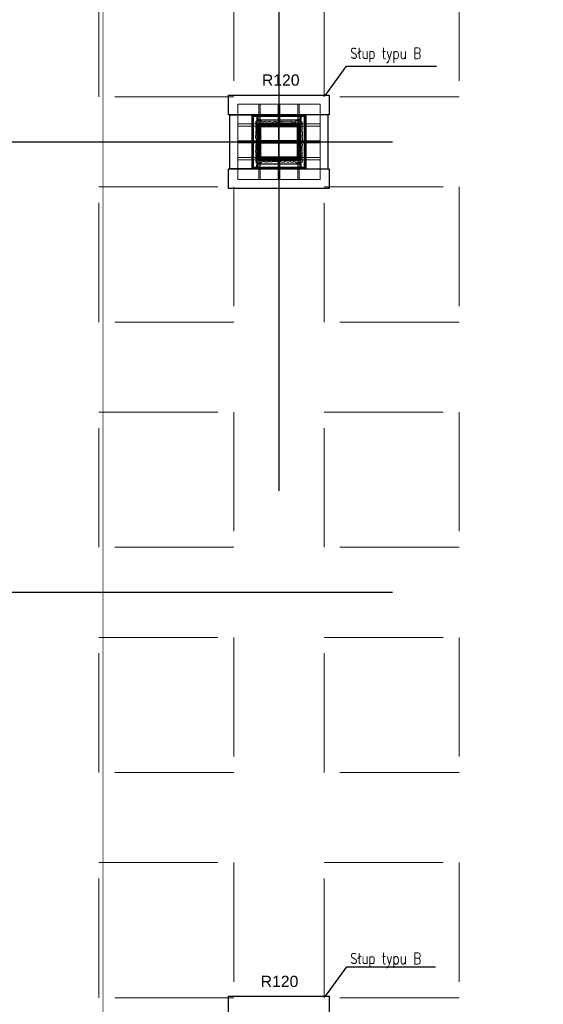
# Model space of a CAD drawing. Header units: centimetres. Extents: x -228435 to 56419, y -89367 to 477256.
# Tile 30 of 53: x -49993 to -43020, y 41513 to 54627. Entities that reach past the tile are written whole.
import ezdxf

# ---------------------------------------------------------------- set-up
doc = ezdxf.new("R2010")
doc.units = ezdxf.units.CM
doc.header["$LTSCALE"] = 50
for name, pattern in [('Kondygnacja -1$0$HIDDEN2', [4.7625, 3.175, -1.5875]), ('Obudowy i okł. słupów$0$HIDDEN', [9.525, 6.35, -3.175]), ('Osie rzutów$0$DASHDOT2', [12.7, 6.35, -3.175, 0, -3.175]), ('SU Lampy kwadratowe  -1$0$HIDDENX2', [19.05, 12.7, -6.35])]:
    doc.linetypes.add(name, pattern=pattern)
doc.layers.get('0').update_dxf_attribs({"color": 8})
for name, color, linetype in [('Kondygnacja -1$0$ARCH_INFO_KŁADY ŚCIAN', 8, 'Kondygnacja -1$0$HIDDEN2'), ('Kondygnacja -1$0$ARCH_INFO_ODPORNOŚĆ OGNIOWA', 8, 'Continuous'), ('Kondygnacja -1$0$ARCH_INFO_OPISY', 8, 'Continuous'), ('Kondygnacja -1$0$ARCH_OKŁADZINA', 8, 'Continuous'), ('Obudowy i okł. słupów$0$ARCH_GK', 8, 'Continuous'), ('Obudowy i okł. słupów$0$ARCH_PROFILE', 8, 'Continuous'), ('Obudowy i okł. słupów$0$ARCH_SŁUPY', 8, 'Continuous'), ('Osie rzutów$0$ARCH_INFO_OSIE_IST', 8, 'Osie rzutów$0$DASHDOT2')]:
    doc.layers.add(name, color=color, linetype=linetype)
for name, color, linetype, lineweight in [('Obudowy i okł. słupów$0$ARCH_hatch', 8, 'Continuous', 13), ('Obudowy i okł. słupów$0$ARCH_WIDOK', 8, 'Continuous', 13), ('SU Lampy kwadratowe  -1$0$ARCH_SUFITY_PODWIESZANE', 8, 'SU Lampy kwadratowe  -1$0$HIDDENX2', 9)]:
    doc.layers.add(name, color=color, linetype=linetype, lineweight=lineweight)
doc.styles.add('Kondygnacja -1$0$Arial', font='ARIAL.TTF')
doc.styles.add('Kondygnacja -1$0$ROMANS-50-CM', font='romans.shx', dxfattribs={"width": 0.8, "height": 10})
doc.styles.add('Kondygnacja -1$0$Standard', font='txt')
doc.dimstyles.new('Kondygnacja -1$0$ISO-25', dxfattribs={"dimtxt": 2.5, "dimasz": 2.5, "dimexe": 1.25, "dimexo": 0.625, "dimtad": 1, "dimtxsty": 'Kondygnacja -1$0$Standard', "dimcen": 2.5, "dimadec": 0, "dimazin": 0, "dimtfac": 1, "dimtmove": 0, "dimatfit": 3, "dimfxl": 0, "dimarcsym": 0})
pattern_1 = [(45, (-1197.3117, -3238.4858), (-0.6735192, 0.6735192), [])]

# ---------------------------------------------------------------- blocks, each defined once
blk = doc.blocks.new('Kondygnacja -1$0$_Dot')
at = {"color": 0, "linetype": 'ByBlock', "lineweight": -2}
blk.add_line((-0.5, 0), (-1, 0), dxfattribs=at)
at = {"color": 0, "linetype": 'ByBlock', "const_width": 0.5}
blk.add_lwpolyline([(-0.25, 0, 1), (0.25, 0, 1)], format="xyb", close=True, dxfattribs=at)
blk = doc.blocks.new('Kondygnacja -1$0$Linie kładów ścian')
at = {"layer": 'Kondygnacja -1$0$ARCH_INFO_KŁADY ŚCIAN', "ltscale": 10, "const_width": 1}
blk.add_lwpolyline([(7225.8, 5020.9), (7225.8, 11899.2)], dxfattribs=at)
blk = doc.blocks.new('SŁUPB')
at = {"layer": 'Obudowy i okł. słupów$0$ARCH_hatch'}
h = blk.add_hatch(dxfattribs=at)
h.set_pattern_fill('AR-CONC', color=256, scale=0.01, style=0)
h.set_pattern_definition([(50, (-6122.4999, -5672.6805), (1.8218467, -0.15939086), [0.1905, -2.0955]), (355, (-6122.5, -5672.6805), (-0.35242826, 1.91056643), [0.1524, -1.6764]), (100.451, (-6122.3481, -5672.6938), (1.469425, 1.75116688), [0.1619, -1.7809]), (46.1842, (-6122.5, -5672.1725), (2.7107904, -0.4204233), [0.28575, -3.14325]), (96.6356, (-6122.274, -5672.2076), (2.37404234, 2.4742556), [0.24285, -2.67135]), (351.184, (-6122.5, -5672.1725), (2.3740461, 2.4742512), [0.2286, -2.5146]), (21, (-6122.2459, -5672.2995), (1.5161488, -1.02265519), [0.1905, -2.0955]), (326, (-6122.246, -5672.2995), (0.6180203, 1.84187966), [0.1524, -1.6764]), (71.4514, (-6122.1196, -5672.3848), (2.1341649, 0.81922858), [0.1619, -1.7809]), (37.5, (-6122.4999, -5672.68053), (0.03088603, 0.84555039), [0, -1.65608, 0, -1.7018, 0, -1.68275]), (7.5, (-6122.4999, -5672.6805), (0.668196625, 1.00180575), [0, -0.97028, 0, -1.61798, 0, -0.64135]), (327.5, (-6123.06634, -5672.68053), (1.35590595, -0.05728744), [0, -0.635, 0, -1.9812, 0, -2.6289]), (317.5, (-6123.3203, -5672.6805), (1.48129181, 0.25426491), [0, -0.8255, 0, -1.31572, 0, -1.8669])])
h.paths.add_polyline_path([(5.3, 24.8, 0.520567), (2.4, 24.9, 0.520567), (-2.3, 24.8, 0.520567), (-4, 24.6, 0.520567), (-8.7, 24.4, 0.285796), (-15.2, 25, 0.202697), (-19.8, 25.1, 0.274624), (-22.1, 24.7, 0.533752), (-23, 25.5, 0.408944), (-24.4, 26.2, 0.520567), (-27.6, 26.4, 0.520567), (-28.7, 26.5, 0.520567), (-29.9, 26.1, 0.520567), (-30.6, 24.6, 0.520567), (-30.5, 23.2, 0.520567), (-30, 21.4, 0.520567), (-30.4, 19.3, 0.278554), (-30.4, 15, 0.142249), (-30.6, 8.1, 0.250934), (-29.5, 0, 0.130012), (-30.6, -13, 0.520567), (-29.9, -16.9, 0.520567), (-30.1, -20.6, 0.425813), (-30.3, -25.1, 0.733465), (-29.9, -27.5, 2.355544), (-29, -28.3, 0.517441), (-25.6, -29.2, 0.520567), (-23.9, -29, 0.520567), (-22.7, -27.8, 0.520567), (-20.3, -27.2, 0.520567), (-15.9, -27.6, 0.520567), (-13.2, -27.3, 0.520567), (-8.7, -27.3, 0.520567), (-6.4, -27, 0.520567), (-3.3, -26.9, 0.520567), (2.7, -27, 0.692648), (7.9, -27.2, 0.289077), (15.1, -27.8, 0.407009), (20, -27.8, 0.334558), (22, -28.2, 0.771464), (24, -29, 0.387636), (27.2, -28.8, 0.697607), (29.8, -28.7, 0.924349), (30.8, -27.6, 0.520567), (30.2, -24.6, 0.520567), (30.1, -20.8, 0.520567), (30.2, -17.8, 0.520567), (30.3, -14.4, 0.41985), (30.1, -10.2, 0.520567), (30.2, -7.9, 0.520567), (30.6, -4.2, 0.174213), (30.8, -0.4, 0.25847), (30.7, 4.1, 0.520567), (30.7, 6.1, 0.520567), (30.8, 8.1, 0.400753), (30.3, 12.7, 0.177412), (30.4, 20, 0.420526), (30.4, 23.3, 0.669755), (30.1, 25.6, 0.56093), (26.9, 25.8, 0.282102), (23.4, 26.3, 0.753336), (22.2, 25.8, 0.137258), (22, 24.8, 0.617264), (19.7, 24.4, 0.520567), (17, 24.8, 0.520567), (12.6, 25, 0.274044)])
h.paths.add_polyline_path([(25, 22.5), (25, 23.5), (27, 23.5), (27, -26.5), (25, -26.5), (25, -25.5), (-25, -25.5), (-25, -26.5), (-27, -26.5), (-27, 23.5), (-25, 23.5), (-25, 22.5)], flags=16)
at = {"layer": 'Obudowy i okł. słupów$0$ARCH_SŁUPY', "lineweight": 40}
h = blk.add_hatch(dxfattribs=at)
h.set_pattern_fill('ANSI31', color=256, scale=0.3, style=0)
h.set_pattern_definition(pattern_1)
h.paths.add_polyline_path([(-27, 23.5), (-27, -26.5), (-25, -26.5), (-25, 23.5)])
h = blk.add_hatch(dxfattribs=at)
h.set_pattern_fill('ANSI31', color=256, scale=0.3, style=0)
h.set_pattern_definition(pattern_1)
h.paths.add_polyline_path([(25, 19.5), (25, 22.5), (-25, 22.5), (-25, 19.5)])
h = blk.add_hatch(dxfattribs=at)
h.set_pattern_fill('ANSI31', color=256, scale=0.3, style=0)
h.set_pattern_definition(pattern_1)
h.paths.add_polyline_path([(27, -26.5), (27, 23.5), (25, 23.5), (25, -26.5)])
h = blk.add_hatch(dxfattribs=at)
h.set_pattern_fill('ANSI31', color=256, scale=0.3, style=0)
h.set_pattern_definition(pattern_1)
h.paths.add_polyline_path([(25, -3), (25, 0), (-25, 0), (-25, -3)])
h = blk.add_hatch(dxfattribs=at)
h.set_pattern_fill('ANSI31', color=256, scale=0.3, style=0)
h.set_pattern_definition(pattern_1)
h.paths.add_polyline_path([(25, -25.5), (25, -22.5), (-25, -22.5), (-25, -25.5)])
at = {"layer": 'Obudowy i okł. słupów$0$ARCH_GK'}
for points in [[(-35.5, -37), (-35.5, 34)], [(-35.5, 34), (35.5, 34)], [(-35.5, 32.7), (34.2, 32.7)], [(-34.2, -37), (-34.2, 32.7)], [(34.2, -35.8), (34.2, 34)], [(35.5, -37), (35.5, 34)], [(-35.5, -37), (35.5, -37)], [(-34.2, -35.8), (35.5, -35.8)]]:
    blk.add_lwpolyline(points, dxfattribs=at)
for points in [[(34.2, 34), (-35.5, 34), (-35.5, 32.7), (34.2, 32.7)], [(-35.5, 32.7), (-34.2, 32.7), (-34.2, -37), (-35.5, -37)], [(35.5, -35.8), (34.2, -35.8), (34.2, 34), (35.5, 34)], [(-34.2, -37), (35.5, -37), (35.5, -35.8), (-34.2, -35.8)]]:
    blk.add_lwpolyline(points, close=True, dxfattribs=at)
at = {"layer": 'Obudowy i okł. słupów$0$ARCH_hatch'}
blk.add_lwpolyline([(-29.5, 0, -0.250934), (-30.6, 8.1, -0.142249), (-30.4, 15, -0.278554), (-30.4, 19.3, -0.520567), (-30, 21.4, -0.520567), (-30.5, 23.2, -0.520567), (-30.6, 24.6, -0.520567), (-29.9, 26.1, -0.520567), (-28.7, 26.5, -0.520567), (-27.6, 26.4, -0.520567), (-24.4, 26.2, -0.408944), (-23, 25.5, -0.533752), (-22.1, 24.7, -0.274624), (-19.8, 25.1, -0.202697), (-15.2, 25, -0.285796), (-8.7, 24.4, -0.520567), (-4, 24.6, -0.520567), (-2.3, 24.8, -0.520567), (2.4, 24.9, -0.520567), (5.3, 24.8, -0.274044), (12.6, 25, -0.520567), (17, 24.8, -0.520567), (19.7, 24.4, -0.617264), (22, 24.8, -0.137258), (22.2, 25.8, -0.753336), (23.4, 26.3, -0.282102), (26.9, 25.8, -0.56093), (30.1, 25.6, -0.669755), (30.4, 23.3, -0.420526), (30.4, 20, -0.177412), (30.3, 12.7, -0.400753), (30.8, 8.1, -0.520567), (30.7, 6.1, -0.520567), (30.7, 4.1, -0.25847), (30.8, -0.4, -0.174213), (30.6, -4.2, -0.520567), (30.2, -7.9, -0.520567), (30.1, -10.2, -0.41985), (30.3, -14.4, -0.520567), (30.2, -17.8, -0.520567), (30.1, -20.8, -0.520567), (30.2, -24.6, -0.520567), (30.8, -27.6, -0.924349), (29.8, -28.7, -0.697607), (27.2, -28.8, -0.387636), (24, -29, -0.771464), (22, -28.2, -0.334558), (20, -27.8, -0.407009), (15.1, -27.8, -0.289077), (7.9, -27.2, -0.692648), (2.7, -27, -0.520567), (-3.3, -26.9, -0.520567), (-6.4, -27, -0.520567), (-8.7, -27.3, -0.520567), (-13.2, -27.3, -0.520567), (-15.9, -27.6, -0.520567), (-20.3, -27.2, -0.520567), (-22.7, -27.8, -0.520567), (-23.9, -29, -0.520567), (-25.6, -29.2, -0.517441), (-29, -28.3, -2.355544), (-29.9, -27.5, -0.733465), (-30.3, -25.1, -0.425813), (-30.1, -20.6, -0.520567), (-29.9, -16.9, -0.520567), (-30.6, -13, -0.130012)], format="xyb", close=True, dxfattribs=at)
at = {"layer": 'Obudowy i okł. słupów$0$ARCH_PROFILE'}
for points in [[(-32.7, 32.7), (-32.8, 32.6), (-33.2, 32.6), (-33.3, 32.7), (-34.2, 32.7), (-34.2, 29, 1), (-34.2, 29), (-34.2, 32.7), (-33.4, 32.7), (-33.3, 32.6), (-32.7, 32.6), (-32.6, 32.7), (-30.9, 32.7), (-30.8, 32.6), (-30.2, 32.6), (-30.1, 32.7), (-29.3, 32.7), (-29.3, 29, 1), (-29.2, 29), (-29.2, 32.7), (-30.1, 32.7), (-30.2, 32.6), (-30.8, 32.6), (-30.8, 32.7)], [(-29.2, 29.3), (-29.2, 29.2), (-29.2, 28.7), (-29.2, 28.6), (-29.2, 27.7), (-25.5, 27.7, 1), (-25.5, 27.8), (-29.2, 27.8), (-29.2, 28.6), (-29.1, 28.7), (-29.1, 29.3), (-29.2, 29.4), (-29.2, 31.1), (-29.1, 31.2), (-29.1, 31.8), (-29.2, 31.9), (-29.2, 32.7), (-25.5, 32.7, 1), (-25.5, 32.7), (-29.2, 32.7), (-29.2, 31.8), (-29.2, 31.7), (-29.2, 31.2), (-29.2, 31.2)], [(29.2, 29.3), (29.2, 29.2), (29.2, 28.7), (29.2, 28.6), (29.2, 27.7), (25.5, 27.7, -1), (25.5, 27.8), (29.2, 27.8), (29.2, 28.6), (29.1, 28.7), (29.1, 29.3), (29.2, 29.4), (29.2, 31.1), (29.1, 31.2), (29.1, 31.8), (29.2, 31.9), (29.2, 32.7), (25.5, 32.7, -1), (25.5, 32.7), (29.2, 32.7), (29.2, 31.8), (29.2, 31.7), (29.2, 31.2), (29.2, 31.2)], [(32.7, 32.7), (32.7, 32.6), (33.2, 32.6), (33.4, 32.7), (34.2, 32.7), (34.2, 29, -1), (34.2, 29), (34.2, 32.7), (33.4, 32.7), (33.3, 32.6), (32.7, 32.6), (32.6, 32.7), (30.9, 32.7), (30.8, 32.6), (30.2, 32.6), (30.1, 32.7), (29.3, 32.7), (29.3, 29, -1), (29.2, 29), (29.2, 32.7), (30.2, 32.7), (30.2, 32.6), (30.8, 32.6), (30.8, 32.7)], [(-32.7, -35.7), (-32.8, -35.6), (-33.2, -35.6), (-33.3, -35.8), (-34.2, -35.8), (-34.2, -32, -1), (-34.2, -32), (-34.2, -35.7), (-33.4, -35.7), (-33.3, -35.6), (-32.7, -35.6), (-32.6, -35.7), (-30.9, -35.7), (-30.8, -35.6), (-30.2, -35.6), (-30.1, -35.7), (-29.3, -35.7), (-29.3, -32, -1), (-29.2, -32), (-29.2, -35.8), (-30.1, -35.8), (-30.2, -35.6), (-30.8, -35.6), (-30.8, -35.7)], [(-29.2, -32.3), (-29.2, -32.2), (-29.2, -31.7), (-29.2, -31.6), (-29.2, -30.8), (-25.5, -30.8, -1), (-25.5, -30.8), (-29.2, -30.8), (-29.2, -31.6), (-29.1, -31.7), (-29.1, -32.3), (-29.2, -32.4), (-29.2, -34.1), (-29.1, -34.2), (-29.1, -34.8), (-29.2, -34.9), (-29.2, -35.7), (-25.5, -35.7, -1), (-25.5, -35.8), (-29.2, -35.8), (-29.2, -34.8), (-29.2, -34.7), (-29.2, -34.2), (-29.2, -34.2)], [(29.2, -32.3), (29.2, -32.2), (29.2, -31.7), (29.2, -31.6), (29.2, -30.8), (25.5, -30.8, 1), (25.5, -30.8), (29.2, -30.8), (29.2, -31.6), (29.1, -31.7), (29.1, -32.3), (29.2, -32.4), (29.2, -34.1), (29.1, -34.2), (29.1, -34.8), (29.2, -34.9), (29.2, -35.7), (25.5, -35.7, 1), (25.5, -35.8), (29.2, -35.8), (29.2, -34.8), (29.2, -34.7), (29.2, -34.2), (29.2, -34.2)], [(32.7, -35.7), (32.7, -35.6), (33.2, -35.6), (33.4, -35.8), (34.2, -35.8), (34.2, -32, 1), (34.2, -32), (34.2, -35.7), (33.4, -35.7), (33.3, -35.6), (32.7, -35.6), (32.6, -35.7), (30.9, -35.7), (30.8, -35.6), (30.2, -35.6), (30.1, -35.7), (29.3, -35.7), (29.3, -32, 1), (29.2, -32), (29.2, -35.8), (30.2, -35.8), (30.2, -35.6), (30.8, -35.6), (30.8, -35.7)]]:
    blk.add_lwpolyline(points, format="xyb", close=True, dxfattribs=at)
for points in [[(-29.2, -35.8), (-29.2, 32.7)], [(-29.2, 27.7), (29.2, 27.7)], [(29.2, -35.8), (29.2, 32.7)], [(29.2, -35.8), (29.2, 32.7)], [(-29.2, -30.8), (29.2, -30.8)]]:
    blk.add_lwpolyline(points, dxfattribs=at)
at = {"layer": 'Obudowy i okł. słupów$0$ARCH_SŁUPY', "lineweight": 40}
for p, q in [((-25, 0), (25, 0)), ((25, -3), (-25, -3))]:
    blk.add_line(p, q, dxfattribs=at)
for points in [[(-27, 23.5), (-25, 23.5), (-25, -26.5), (-27, -26.5)], [(25, 23.5), (27, 23.5), (27, -26.5), (25, -26.5)]]:
    blk.add_lwpolyline(points, close=True, dxfattribs=at)
for points in [[(25, 22.5), (-25, 22.5)], [(-25, 19.5), (25, 19.5)], [(25, -22.5), (-25, -22.5)], [(-25, -25.5), (25, -25.5)]]:
    blk.add_lwpolyline(points, dxfattribs=at)
at = {"layer": 'Obudowy i okł. słupów$0$ARCH_WIDOK', "linetype": 'Obudowy i okł. słupów$0$HIDDEN'}
blk.add_lwpolyline([(55, 48.5), (55, -51.5), (-55, -51.5), (-55, 48.5)], close=True, dxfattribs=at)
for points in [[(-27, 48.5), (-27, 23.5)], [(-25, 48.5), (-25, 23.5)], [(-1, 48.5), (-1, 22.5)], [(1, 48.5), (1, 22.5)], [(25, 48.5), (25, 23.5)], [(27, 48.5), (27, 23.5)], [(-55, 22.5), (-27, 22.5)], [(-55, 19.5), (-27, 19.5)], [(27.5, 22.5), (55, 22.5)], [(27.5, 19.5), (55, 19.5)], [(-55, 0), (-27, 0)], [(27.5, 0), (55, 0)], [(-55, -3), (-27, -3)], [(27.5, -3), (55, -3)], [(-55, -22.5), (-27, -22.5)], [(-55, -25.5), (-27, -25.5)], [(-1, -25.5), (-1, -51.5)], [(1, -25.5), (1, -51.5)], [(27.5, -22.5), (55, -22.5)], [(27.5, -25.5), (55, -25.5)], [(-27, -26.5), (-27, -51.5)], [(-25, -26.5), (-25, -51.5)], [(25, -26.5), (25, -51.5)], [(27, -26.5), (27, -51.5)]]:
    blk.add_lwpolyline(points, dxfattribs=at)
blk = doc.blocks.new('Osie rzutów')
at = {"layer": 'Osie rzutów$0$ARCH_INFO_OSIE_IST', "ltscale": 10}
for p, q in [((7460, 12510), (7460, 4623.26)), ((7460, 9770), (7460, 9830)), ((4436.04, 9800), (15156.54, 9800)), ((7490, 9800), (7430, 9800)), ((4436.04, 9200), (15156.54, 9200))]:
    blk.add_line(p, q, dxfattribs=at)

msp = doc.modelspace()

# ---------------------------------------------------------------- linework, layer by layer
at = {"layer": 'Kondygnacja -1$0$ARCH_OKŁADZINA'}
for points in [[(-47210, 53620), (-45870, 53620), (-45870, 53360), (-47210, 53360)], [(-47193, 53358), (-46897, 53358), (-46897, 52642), (-47193, 52642)], [(-45887, 53358), (-46183, 53358), (-46183, 52642), (-45887, 52642)], [(-47210, 52640), (-45870, 52640), (-45870, 52380), (-47210, 52380)], [(-47210, 41620), (-45870, 41620), (-45870, 41360), (-47210, 41360)]]:
    msp.add_lwpolyline(points, close=True, dxfattribs=at)
at = {"layer": 'SU Lampy kwadratowe  -1$0$ARCH_SUFITY_PODWIESZANE', "ltscale": 2.5}
for points in [[(-48940, 55400), (-47140, 55400), (-47140, 53600), (-48940, 53600)], [(-45940, 55400), (-44140, 55400), (-44140, 53600), (-45940, 53600)], [(-48940, 52400), (-47140, 52400), (-47140, 50600), (-48940, 50600)], [(-45940, 52400), (-44140, 52400), (-44140, 50600), (-45940, 50600)], [(-48940, 49400), (-47140, 49400), (-47140, 47600), (-48940, 47600)], [(-45940, 49400), (-44140, 49400), (-44140, 47600), (-45940, 47600)], [(-48940, 46400), (-47140, 46400), (-47140, 44600), (-48940, 44600)], [(-45940, 46400), (-44140, 46400), (-44140, 44600), (-45940, 44600)], [(-48940, 43400), (-47140, 43400), (-47140, 41600), (-48940, 41600)], [(-45940, 43400), (-44140, 43400), (-44140, 41600), (-45940, 41600)]]:
    msp.add_lwpolyline(points, close=True, dxfattribs=at)

# ---------------------------------------------------------------- block references
at = {"xscale": 10, "yscale": 10, "zscale": 10}
msp.add_blockref('SŁUPB', (-46540, 53015), dxfattribs=at)
at = {"layer": 'Kondygnacja -1$0$ARCH_INFO_KŁADY ŚCIAN', "xscale": 10, "yscale": 10, "zscale": 10}
msp.add_blockref('Kondygnacja -1$0$Linie kładów ścian', (-121140, -45000), dxfattribs=at)
at = {"layer": 'Osie rzutów$0$ARCH_INFO_OSIE_IST', "xscale": 10, "yscale": 10, "zscale": 10}
msp.add_blockref('Osie rzutów', (-121140, -45000), dxfattribs=at)

# ---------------------------------------------------------------- texts
at = {"layer": 'Kondygnacja -1$0$ARCH_INFO_ODPORNOŚĆ OGNIOWA', "char_height": 150, "width": 533.32525, "attachment_point": 5, "style": 'Kondygnacja -1$0$Arial'}
for insert in [(-46516.217, 53946.874), (-46532.905, 41941.838)]:
    msp.add_mtext('\\PR120', dxfattribs=dict(at, insert=insert))
at = {"layer": 'Kondygnacja -1$0$ARCH_INFO_OPISY', "char_height": 150, "width": 6265.3268, "attachment_point": 1, "style": 'Kondygnacja -1$0$ROMANS-50-CM'}
for insert in [(-45591.256, 54254.347), (-45591.256, 42197.687)]:
    msp.add_mtext('Słup typu B', dxfattribs=dict(at, insert=insert))

# ---------------------------------------------------------------- leaders
at = {"layer": 'Kondygnacja -1$0$ARCH_INFO_OPISY'}
for points in [[(-45920, 53620), (-45641.787, 54010.059), (-44440.285, 54010.059)], [(-45920, 41620), (-45635.237, 42010.059), (-44456.536, 42010.059)]]:
    msp.add_leader(points, dimstyle='Kondygnacja -1$0$ISO-25', override={"dimscale": 5, "dimasz": 2, "dimtad": 0, "dimldrblk": 'Kondygnacja -1$0$_Dot'}, dxfattribs=at)

doc.saveas('drawing.dxf')
